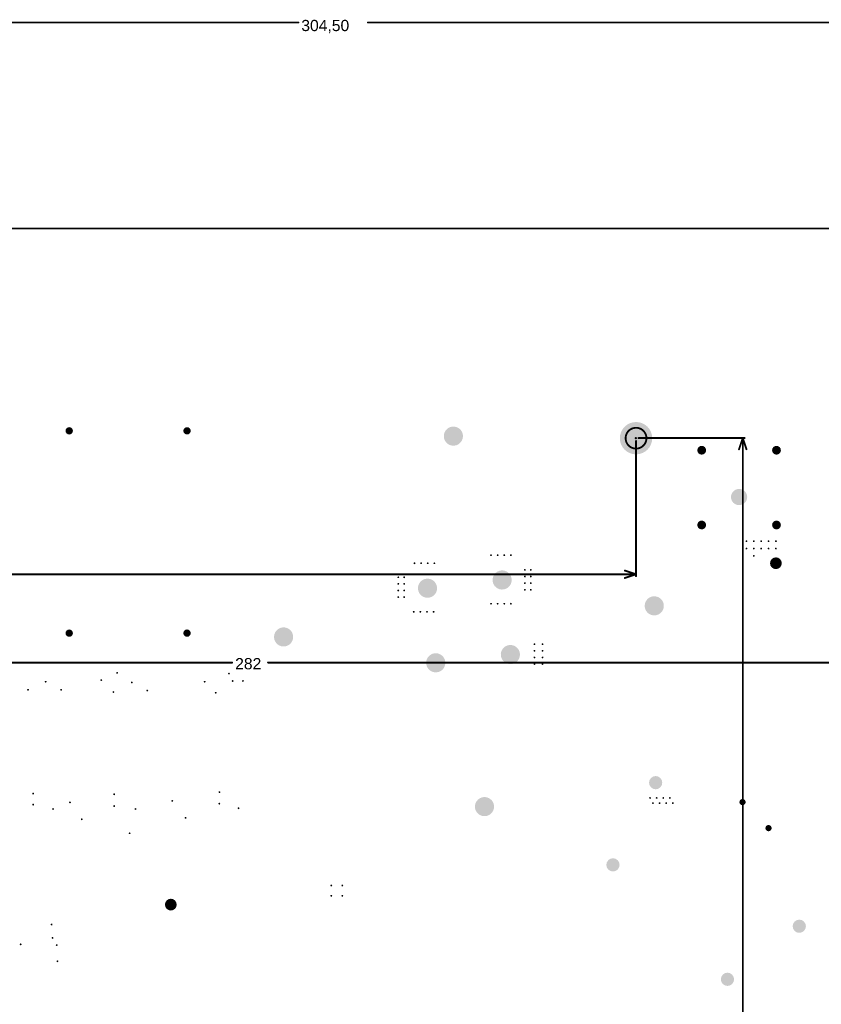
# Model space of a CAD drawing. Header units: inches. Extents: x -0.1 to 14.1, y -0.4 to 13.9.
# Tile 14 of 16: x 4.3 to 8.6, y 8.6 to 13.9. Entities that reach past the tile are written whole.
import ezdxf

# ---------------------------------------------------------------- set-up
doc = ezdxf.new("R2010")
doc.units = ezdxf.units.IN
doc.header["$MEASUREMENT"] = 0
for name, color, linetype in [('Mechanical32', 56, 'Continuous'), ('PadHoleLayer', 156, 'Continuous'), ('ViaHoleLayer', 16, 'Continuous')]:
    doc.layers.add(name, color=color, linetype=linetype)
doc.styles.add('Arial', font='txt', dxfattribs={"height": 0.2})

# ---------------------------------------------------------------- blocks, each defined once
blk = doc.blocks.new('K_______5011_7')
at = {"layer": 'PadHoleLayer'}
h = blk.add_hatch(color=156, dxfattribs=at)
edge = h.paths.add_edge_path()
edge.add_arc((0, 0), 0.0315, 0, 360)
blk = doc.blocks.new('FP_B181178_V0_D6937_PTH8_MFG_48')
at = {"layer": 'PadHoleLayer'}
h = blk.add_hatch(color=156, dxfattribs=at)
edge = h.paths.add_edge_path()
edge.add_arc((-0.1693, 0.9803), 0.0512, 0, 360)
h = blk.add_hatch(color=156, dxfattribs=at)
edge = h.paths.add_edge_path()
edge.add_arc((0.1575, 0.2362), 0.0512, 0, 360)
h = blk.add_hatch(color=156, dxfattribs=at)
edge = h.paths.add_edge_path()
edge.add_arc((0.9803, 0.1693), 0.0512, 0, 360)
h = blk.add_hatch(color=156, dxfattribs=at)
edge = h.paths.add_edge_path()
edge.add_arc((-0.2362, 0.1575), 0.0512, 0, 360)
h = blk.add_hatch(color=156, dxfattribs=at)
edge = h.paths.add_edge_path()
edge.add_arc((-0.9803, -0.1693), 0.0512, 0, 360)
h = blk.add_hatch(color=156, dxfattribs=at)
edge = h.paths.add_edge_path()
edge.add_arc((0.2362, -0.1575), 0.0512, 0, 360)
h = blk.add_hatch(color=156, dxfattribs=at)
edge = h.paths.add_edge_path()
edge.add_arc((-0.1575, -0.2362), 0.0512, 0, 360)
h = blk.add_hatch(color=156, dxfattribs=at)
edge = h.paths.add_edge_path()
edge.add_arc((0.1693, -0.9803), 0.0512, 0, 360)
blk = doc.blocks.new('FP_FTR_K3AB012W_WG_PTH_RELAY_30MM1_15MM7_MFG_51')
at = {"layer": 'PadHoleLayer'}
h = blk.add_hatch(color=156, dxfattribs=at)
edge = h.paths.add_edge_path()
edge.add_arc((-0.4724, 0.2264), 0.0354, 0, 360)
h = blk.add_hatch(color=156, dxfattribs=at)
edge = h.paths.add_edge_path()
edge.add_arc((0.3937, 0.2264), 0.0354, 0, 360)
h = blk.add_hatch(color=156, dxfattribs=at)
edge = h.paths.add_edge_path()
edge.add_arc((-0.5433, -0.2461), 0.0354, 0, 360)
h = blk.add_hatch(color=156, dxfattribs=at)
edge = h.paths.add_edge_path()
edge.add_arc((0.5433, -0.2461), 0.0354, 0, 360)
blk = doc.blocks.new('FP_9774030960R_SPACER_MFG_B_728')
at = {"layer": 'PadHoleLayer'}
h = blk.add_hatch(color=156, dxfattribs=at)
edge = h.paths.add_edge_path()
edge.add_arc((0, 0), 0.0866, 0, 360)
blk = doc.blocks.new('K_______5011_831')
at = {"layer": 'PadHoleLayer'}
h = blk.add_hatch(color=156, dxfattribs=at)
edge = h.paths.add_edge_path()
edge.add_arc((0, 0), 0.0315, 0, 360)
blk = doc.blocks.new('FP_PTCEL13R600LBE_RADIAL_MFG_945')
at = {"layer": 'PadHoleLayer'}
h = blk.add_hatch(color=156, dxfattribs=at)
edge = h.paths.add_edge_path()
edge.add_arc((-0.0984, 0), 0.0167, 0, 360)
h = blk.add_hatch(color=156, dxfattribs=at)
edge = h.paths.add_edge_path()
edge.add_arc((0.0984, 0), 0.0167, 0, 360)
blk = doc.blocks.new('FP_FCR7350N_CONN_BANANA_JACK_MFG_1029')
at = {"layer": 'PadHoleLayer'}
h = blk.add_hatch(color=156, dxfattribs=at)
edge = h.paths.add_edge_path()
edge.add_arc((0.1827, 0.2), 0.0236, 0, 360)
h = blk.add_hatch(color=156, dxfattribs=at)
edge = h.paths.add_edge_path()
edge.add_arc((0.5827, 0.2), 0.0236, 0, 360)
h = blk.add_hatch(color=156, dxfattribs=at)
edge = h.paths.add_edge_path()
edge.add_arc((0.4331, 0), 0.0433, 0, 360)
h = blk.add_hatch(color=156, dxfattribs=at)
edge = h.paths.add_edge_path()
edge.add_arc((0.1827, -0.2), 0.0236, 0, 360)
h = blk.add_hatch(color=156, dxfattribs=at)
edge = h.paths.add_edge_path()
edge.add_arc((0.5827, -0.2), 0.0236, 0, 360)
blk = doc.blocks.new('FP_R523R447050P1M_RADIAL_MFG_1148')
at = {"layer": 'PadHoleLayer'}
h = blk.add_hatch(color=156, dxfattribs=at)
edge = h.paths.add_edge_path()
edge.add_arc((-0.5413, 0), 0.0197, 0, 360)
h = blk.add_hatch(color=156, dxfattribs=at)
edge = h.paths.add_edge_path()
edge.add_arc((0.5413, 0), 0.0197, 0, 360)
blk = doc.blocks.new('FP_R523R447050P1M_RADIAL_MFG_1149')
at = {"layer": 'PadHoleLayer'}
h = blk.add_hatch(color=156, dxfattribs=at)
edge = h.paths.add_edge_path()
edge.add_arc((-0.5413, 0), 0.0197, 0, 360)
h = blk.add_hatch(color=156, dxfattribs=at)
edge = h.paths.add_edge_path()
edge.add_arc((0.5413, 0), 0.0197, 0, 360)

msp = doc.modelspace()

# ---------------------------------------------------------------- hatches: boundary and pattern name
at = {"layer": 'ViaHoleLayer'}
h = msp.add_hatch(color=16, dxfattribs=at)
edge = h.paths.add_edge_path()
edge.add_arc((8.189, 11.1024), 0.005, 0, 360)
h = msp.add_hatch(color=16, dxfattribs=at)
edge = h.paths.add_edge_path()
edge.add_arc((8.189, 11.063), 0.005, 0, 360)
h = msp.add_hatch(color=16, dxfattribs=at)
edge = h.paths.add_edge_path()
edge.add_arc((8.2283, 11.1024), 0.005, 0, 360)
h = msp.add_hatch(color=16, dxfattribs=at)
edge = h.paths.add_edge_path()
edge.add_arc((8.2283, 11.063), 0.005, 0, 360)
h = msp.add_hatch(color=16, dxfattribs=at)
edge = h.paths.add_edge_path()
edge.add_arc((8.2677, 11.1024), 0.005, 0, 360)
h = msp.add_hatch(color=16, dxfattribs=at)
edge = h.paths.add_edge_path()
edge.add_arc((8.2677, 11.063), 0.005, 0, 360)
h = msp.add_hatch(color=16, dxfattribs=at)
edge = h.paths.add_edge_path()
edge.add_arc((8.3071, 11.1024), 0.005, 0, 360)
h = msp.add_hatch(color=16, dxfattribs=at)
edge = h.paths.add_edge_path()
edge.add_arc((8.3071, 11.063), 0.005, 0, 360)
h = msp.add_hatch(color=16, dxfattribs=at)
edge = h.paths.add_edge_path()
edge.add_arc((8.3465, 11.1024), 0.005, 0, 360)
h = msp.add_hatch(color=16, dxfattribs=at)
edge = h.paths.add_edge_path()
edge.add_arc((8.3465, 11.063), 0.005, 0, 360)
h = msp.add_hatch(color=16, dxfattribs=at)
edge = h.paths.add_edge_path()
edge.add_arc((6.8228, 11.0276), 0.005, 0, 360)
h = msp.add_hatch(color=16, dxfattribs=at)
edge = h.paths.add_edge_path()
edge.add_arc((6.8583, 11.0276), 0.005, 0, 360)
h = msp.add_hatch(color=16, dxfattribs=at)
edge = h.paths.add_edge_path()
edge.add_arc((6.8937, 11.0276), 0.005, 0, 360)
h = msp.add_hatch(color=16, dxfattribs=at)
edge = h.paths.add_edge_path()
edge.add_arc((6.9291, 11.0276), 0.005, 0, 360)
h = msp.add_hatch(color=16, dxfattribs=at)
edge = h.paths.add_edge_path()
edge.add_arc((8.2283, 11.0236), 0.005, 0, 360)
h = msp.add_hatch(color=16, dxfattribs=at)
edge = h.paths.add_edge_path()
edge.add_arc((6.4134, 10.9843), 0.005, 0, 360)
h = msp.add_hatch(color=16, dxfattribs=at)
edge = h.paths.add_edge_path()
edge.add_arc((6.4488, 10.9843), 0.005, 0, 360)
h = msp.add_hatch(color=16, dxfattribs=at)
edge = h.paths.add_edge_path()
edge.add_arc((6.4843, 10.9843), 0.005, 0, 360)
h = msp.add_hatch(color=16, dxfattribs=at)
edge = h.paths.add_edge_path()
edge.add_arc((6.5197, 10.9843), 0.005, 0, 360)
h = msp.add_hatch(color=16, dxfattribs=at)
edge = h.paths.add_edge_path()
edge.add_arc((6.3268, 10.9094), 0.005, 0, 360)
h = msp.add_hatch(color=16, dxfattribs=at)
edge = h.paths.add_edge_path()
edge.add_arc((6.3583, 10.9094), 0.005, 0, 360)
h = msp.add_hatch(color=16, dxfattribs=at)
edge = h.paths.add_edge_path()
edge.add_arc((7.0039, 10.9488), 0.005, 0, 360)
h = msp.add_hatch(color=16, dxfattribs=at)
edge = h.paths.add_edge_path()
edge.add_arc((7.0039, 10.9134), 0.005, 0, 360)
h = msp.add_hatch(color=16, dxfattribs=at)
edge = h.paths.add_edge_path()
edge.add_arc((7.0354, 10.9488), 0.005, 0, 360)
h = msp.add_hatch(color=16, dxfattribs=at)
edge = h.paths.add_edge_path()
edge.add_arc((7.0354, 10.9134), 0.005, 0, 360)
h = msp.add_hatch(color=16, dxfattribs=at)
edge = h.paths.add_edge_path()
edge.add_arc((6.3268, 10.874), 0.005, 0, 360)
h = msp.add_hatch(color=16, dxfattribs=at)
edge = h.paths.add_edge_path()
edge.add_arc((6.3583, 10.874), 0.005, 0, 360)
h = msp.add_hatch(color=16, dxfattribs=at)
edge = h.paths.add_edge_path()
edge.add_arc((7.0039, 10.878), 0.005, 0, 360)
h = msp.add_hatch(color=16, dxfattribs=at)
edge = h.paths.add_edge_path()
edge.add_arc((7.0354, 10.878), 0.005, 0, 360)
h = msp.add_hatch(color=16, dxfattribs=at)
edge = h.paths.add_edge_path()
edge.add_arc((6.3268, 10.8386), 0.005, 0, 360)
h = msp.add_hatch(color=16, dxfattribs=at)
edge = h.paths.add_edge_path()
edge.add_arc((6.3268, 10.8031), 0.005, 0, 360)
h = msp.add_hatch(color=16, dxfattribs=at)
edge = h.paths.add_edge_path()
edge.add_arc((6.3583, 10.8386), 0.005, 0, 360)
h = msp.add_hatch(color=16, dxfattribs=at)
edge = h.paths.add_edge_path()
edge.add_arc((6.3583, 10.8031), 0.005, 0, 360)
h = msp.add_hatch(color=16, dxfattribs=at)
edge = h.paths.add_edge_path()
edge.add_arc((7.0039, 10.8425), 0.005, 0, 360)
h = msp.add_hatch(color=16, dxfattribs=at)
edge = h.paths.add_edge_path()
edge.add_arc((7.0354, 10.8425), 0.005, 0, 360)
h = msp.add_hatch(color=16, dxfattribs=at)
edge = h.paths.add_edge_path()
edge.add_arc((6.8228, 10.7677), 0.005, 0, 360)
h = msp.add_hatch(color=16, dxfattribs=at)
edge = h.paths.add_edge_path()
edge.add_arc((6.8583, 10.7677), 0.005, 0, 360)
h = msp.add_hatch(color=16, dxfattribs=at)
edge = h.paths.add_edge_path()
edge.add_arc((6.8937, 10.7677), 0.005, 0, 360)
h = msp.add_hatch(color=16, dxfattribs=at)
edge = h.paths.add_edge_path()
edge.add_arc((6.9291, 10.7677), 0.005, 0, 360)
h = msp.add_hatch(color=16, dxfattribs=at)
edge = h.paths.add_edge_path()
edge.add_arc((6.4094, 10.7244), 0.005, 0, 360)
h = msp.add_hatch(color=16, dxfattribs=at)
edge = h.paths.add_edge_path()
edge.add_arc((6.4449, 10.7244), 0.005, 0, 360)
h = msp.add_hatch(color=16, dxfattribs=at)
edge = h.paths.add_edge_path()
edge.add_arc((6.4803, 10.7244), 0.005, 0, 360)
h = msp.add_hatch(color=16, dxfattribs=at)
edge = h.paths.add_edge_path()
edge.add_arc((6.5157, 10.7244), 0.005, 0, 360)
h = msp.add_hatch(color=16, dxfattribs=at)
edge = h.paths.add_edge_path()
edge.add_arc((7.0551, 10.5512), 0.005, 0, 360)
h = msp.add_hatch(color=16, dxfattribs=at)
edge = h.paths.add_edge_path()
edge.add_arc((7.0984, 10.5512), 0.005, 0, 360)
h = msp.add_hatch(color=16, dxfattribs=at)
edge = h.paths.add_edge_path()
edge.add_arc((7.0551, 10.5157), 0.005, 0, 360)
h = msp.add_hatch(color=16, dxfattribs=at)
edge = h.paths.add_edge_path()
edge.add_arc((7.0551, 10.4803), 0.005, 0, 360)
h = msp.add_hatch(color=16, dxfattribs=at)
edge = h.paths.add_edge_path()
edge.add_arc((7.0984, 10.5157), 0.005, 0, 360)
h = msp.add_hatch(color=16, dxfattribs=at)
edge = h.paths.add_edge_path()
edge.add_arc((7.0984, 10.4803), 0.005, 0, 360)
h = msp.add_hatch(color=16, dxfattribs=at)
edge = h.paths.add_edge_path()
edge.add_arc((7.0551, 10.4449), 0.005, 0, 360)
h = msp.add_hatch(color=16, dxfattribs=at)
edge = h.paths.add_edge_path()
edge.add_arc((7.0984, 10.4449), 0.005, 0, 360)
h = msp.add_hatch(color=16, dxfattribs=at)
edge = h.paths.add_edge_path()
edge.add_arc((4.8228, 10.3976), 0.005, 0, 360)
h = msp.add_hatch(color=16, dxfattribs=at)
edge = h.paths.add_edge_path()
edge.add_arc((5.4213, 10.3937), 0.005, 0, 360)
h = msp.add_hatch(color=16, dxfattribs=at)
edge = h.paths.add_edge_path()
edge.add_arc((4.4409, 10.3504), 0.005, 0, 360)
h = msp.add_hatch(color=16, dxfattribs=at)
edge = h.paths.add_edge_path()
edge.add_arc((4.7385, 10.359), 0.005, 0, 360)
h = msp.add_hatch(color=16, dxfattribs=at)
edge = h.paths.add_edge_path()
edge.add_arc((4.9016, 10.3465), 0.005, 0, 360)
h = msp.add_hatch(color=16, dxfattribs=at)
edge = h.paths.add_edge_path()
edge.add_arc((5.2913, 10.3504), 0.005, 0, 360)
h = msp.add_hatch(color=16, dxfattribs=at)
edge = h.paths.add_edge_path()
edge.add_arc((5.4409, 10.3543), 0.005, 0, 360)
h = msp.add_hatch(color=16, dxfattribs=at)
edge = h.paths.add_edge_path()
edge.add_arc((5.4961, 10.3543), 0.005, 0, 360)
h = msp.add_hatch(color=16, dxfattribs=at)
edge = h.paths.add_edge_path()
edge.add_arc((4.3465, 10.3071), 0.005, 0, 360)
h = msp.add_hatch(color=16, dxfattribs=at)
edge = h.paths.add_edge_path()
edge.add_arc((4.5236, 10.3071), 0.005, 0, 360)
h = msp.add_hatch(color=16, dxfattribs=at)
edge = h.paths.add_edge_path()
edge.add_arc((4.8031, 10.2953), 0.005, 0, 360)
h = msp.add_hatch(color=16, dxfattribs=at)
edge = h.paths.add_edge_path()
edge.add_arc((4.9843, 10.3031), 0.005, 0, 360)
h = msp.add_hatch(color=16, dxfattribs=at)
edge = h.paths.add_edge_path()
edge.add_arc((5.3504, 10.2913), 0.005, 0, 360)
h = msp.add_hatch(color=16, dxfattribs=at)
edge = h.paths.add_edge_path()
edge.add_arc((4.374, 9.752), 0.005, 0, 360)
h = msp.add_hatch(color=16, dxfattribs=at)
edge = h.paths.add_edge_path()
edge.add_arc((4.8071, 9.748), 0.005, 0, 360)
h = msp.add_hatch(color=16, dxfattribs=at)
edge = h.paths.add_edge_path()
edge.add_arc((5.3701, 9.7598), 0.005, 0, 360)
h = msp.add_hatch(color=16, dxfattribs=at)
edge = h.paths.add_edge_path()
edge.add_arc((4.374, 9.6929), 0.005, 0, 360)
h = msp.add_hatch(color=16, dxfattribs=at)
edge = h.paths.add_edge_path()
edge.add_arc((4.5709, 9.7047), 0.005, 0, 360)
h = msp.add_hatch(color=16, dxfattribs=at)
edge = h.paths.add_edge_path()
edge.add_arc((5.1181, 9.7126), 0.005, 0, 360)
h = msp.add_hatch(color=16, dxfattribs=at)
edge = h.paths.add_edge_path()
edge.add_arc((5.3695, 9.6977), 0.005, 0, 360)
h = msp.add_hatch(color=16, dxfattribs=at)
edge = h.paths.add_edge_path()
edge.add_arc((7.6732, 9.7283), 0.005, 0, 360)
h = msp.add_hatch(color=16, dxfattribs=at)
edge = h.paths.add_edge_path()
edge.add_arc((7.689, 9.7008), 0.005, 0, 360)
h = msp.add_hatch(color=16, dxfattribs=at)
edge = h.paths.add_edge_path()
edge.add_arc((7.7087, 9.7283), 0.005, 0, 360)
h = msp.add_hatch(color=16, dxfattribs=at)
edge = h.paths.add_edge_path()
edge.add_arc((7.7244, 9.7008), 0.005, 0, 360)
h = msp.add_hatch(color=16, dxfattribs=at)
edge = h.paths.add_edge_path()
edge.add_arc((7.7441, 9.7283), 0.005, 0, 360)
h = msp.add_hatch(color=16, dxfattribs=at)
edge = h.paths.add_edge_path()
edge.add_arc((7.7598, 9.7008), 0.005, 0, 360)
h = msp.add_hatch(color=16, dxfattribs=at)
edge = h.paths.add_edge_path()
edge.add_arc((7.7795, 9.7283), 0.005, 0, 360)
h = msp.add_hatch(color=16, dxfattribs=at)
edge = h.paths.add_edge_path()
edge.add_arc((7.7953, 9.7008), 0.005, 0, 360)
h = msp.add_hatch(color=16, dxfattribs=at)
edge = h.paths.add_edge_path()
edge.add_arc((4.4803, 9.6693), 0.005, 0, 360)
h = msp.add_hatch(color=16, dxfattribs=at)
edge = h.paths.add_edge_path()
edge.add_arc((4.8071, 9.685), 0.005, 0, 360)
h = msp.add_hatch(color=16, dxfattribs=at)
edge = h.paths.add_edge_path()
edge.add_arc((4.9213, 9.6693), 0.005, 0, 360)
h = msp.add_hatch(color=16, dxfattribs=at)
edge = h.paths.add_edge_path()
edge.add_arc((5.4724, 9.6732), 0.005, 0, 360)
h = msp.add_hatch(color=16, dxfattribs=at)
edge = h.paths.add_edge_path()
edge.add_arc((4.6339, 9.6142), 0.005, 0, 360)
h = msp.add_hatch(color=16, dxfattribs=at)
edge = h.paths.add_edge_path()
edge.add_arc((5.189, 9.622), 0.005, 0, 360)
h = msp.add_hatch(color=16, dxfattribs=at)
edge = h.paths.add_edge_path()
edge.add_arc((4.8898, 9.5394), 0.005, 0, 360)
h = msp.add_hatch(color=16, dxfattribs=at)
edge = h.paths.add_edge_path()
edge.add_arc((5.9685, 9.2598), 0.005, 0, 360)
h = msp.add_hatch(color=16, dxfattribs=at)
edge = h.paths.add_edge_path()
edge.add_arc((6.0276, 9.2598), 0.005, 0, 360)
h = msp.add_hatch(color=16, dxfattribs=at)
edge = h.paths.add_edge_path()
edge.add_arc((5.9685, 9.2047), 0.005, 0, 360)
h = msp.add_hatch(color=16, dxfattribs=at)
edge = h.paths.add_edge_path()
edge.add_arc((6.0276, 9.2047), 0.005, 0, 360)
h = msp.add_hatch(color=16, dxfattribs=at)
edge = h.paths.add_edge_path()
edge.add_arc((4.4724, 9.0512), 0.005, 0, 360)
h = msp.add_hatch(color=16, dxfattribs=at)
edge = h.paths.add_edge_path()
edge.add_arc((4.4777, 8.9793), 0.005, 0, 360)
h = msp.add_hatch(color=16, dxfattribs=at)
edge = h.paths.add_edge_path()
edge.add_arc((4.3071, 8.9449), 0.005, 0, 360)
h = msp.add_hatch(color=16, dxfattribs=at)
edge = h.paths.add_edge_path()
edge.add_arc((4.5, 8.9409), 0.005, 0, 360)
h = msp.add_hatch(color=16, dxfattribs=at)
edge = h.paths.add_edge_path()
edge.add_arc((4.5039, 8.8543), 0.005, 0, 360)

# ---------------------------------------------------------------- linework, layer by layer
at = {"layer": 'Mechanical32'}
for points in [[(0, 13.878, 0.01, 0.01, 0), (5.7921, 13.878, 0.01, 0.01, 0)], [(6.164, 13.878, 0.01, 0.01, 0), (11.9882, 13.878, 0.01, 0.01, 0)], [(0, 12.7756, 0.01, 0.01, 0), (11.9882, 12.7756, 0.01, 0.01, 0)], [(7.6116, 11.6543, 0.01, 0.01, 0), (8.1793, 11.6543, 0.01, 0.01, 0)], [(8.1493, 11.5943, 0.01, 0.01, 0), (8.1693, 11.6543, 0.01, 0.01, 0)], [(8.1693, 11.6543, 0.01, 0.01, 0), (8.1893, 11.5943, 0.01, 0.01, 0)], [(8.1693, 5.9071, 0.01, 0.01, 0), (8.1693, 11.6543, 0.01, 0.01, 0)], [(7.5984, 10.9152, 0.01, 0.01, 0), (7.5984, 11.6386, 0.01, 0.01, 0)], [(3.8742, 10.9252, 0.01, 0.01, 0), (7.5984, 10.9252, 0.01, 0.01, 0)], [(7.5384, 10.9452, 0.01, 0.01, 0), (7.5984, 10.9252, 0.01, 0.01, 0)], [(7.5384, 10.9052, 0.01, 0.01, 0), (7.5984, 10.9252, 0.01, 0.01, 0)], [(0, 10.4528, 0.01, 0.01, 0), (5.4384, 10.4528, 0.01, 0.01, 0)], [(5.6303, 10.4528, 0.01, 0.01, 0), (11.1007, 10.4528, 0.01, 0.01, 0)]]:
    msp.add_lwpolyline(points, format="xyseb", dxfattribs=at)
for points in [[(5.7896, 13.878, 0.005, 0.005, 1), (5.7946, 13.878, 0.005, 0.005, 1)], [(6.1615, 13.878, 0.005, 0.005, 1), (6.1665, 13.878, 0.005, 0.005, 1)], [(7.6541, 11.6535, 0.00984, 0.00984, 1), (7.5427, 11.6535, 0.00984, 0.00984, 1)], [(7.5403, 11.6535, 0.00492, 0.00492, 1), (7.5452, 11.6535, 0.00492, 0.00492, 1)], [(7.5984, 11.6535, 0.00984, 0.00984, 1), (7.5964, 11.6535, 0.00984, 0.00984, 1)], [(7.594, 11.6535, 0.00492, 0.00492, 1), (7.5989, 11.6535, 0.00492, 0.00492, 1)], [(7.596, 11.6535, 0.00492, 0.00492, 1), (7.6009, 11.6535, 0.00492, 0.00492, 1)], [(7.6091, 11.6543, 0.005, 0.005, 1), (7.6141, 11.6543, 0.005, 0.005, 1)], [(7.6516, 11.6535, 0.00492, 0.00492, 1), (7.6566, 11.6535, 0.00492, 0.00492, 1)], [(8.1668, 11.6543, 0.005, 0.005, 1), (8.1718, 11.6543, 0.005, 0.005, 1)], [(8.1668, 11.6543, 0.005, 0.005, 1), (8.1718, 11.6543, 0.005, 0.005, 1)], [(8.1668, 11.6543, 0.005, 0.005, 1), (8.1718, 11.6543, 0.005, 0.005, 1)], [(8.1768, 11.6543, 0.005, 0.005, 1), (8.1818, 11.6543, 0.005, 0.005, 1)], [(7.5959, 11.6386, 0.005, 0.005, 1), (7.6009, 11.6386, 0.005, 0.005, 1)], [(8.1468, 11.5943, 0.005, 0.005, 1), (8.1518, 11.5943, 0.005, 0.005, 1)], [(8.1868, 11.5943, 0.005, 0.005, 1), (8.1918, 11.5943, 0.005, 0.005, 1)], [(7.5359, 10.9452, 0.005, 0.005, 1), (7.5409, 10.9452, 0.005, 0.005, 1)], [(7.5359, 10.9052, 0.005, 0.005, 1), (7.5409, 10.9052, 0.005, 0.005, 1)], [(7.5959, 10.9252, 0.005, 0.005, 1), (7.6009, 10.9252, 0.005, 0.005, 1)], [(7.5959, 10.9252, 0.005, 0.005, 1), (7.6009, 10.9252, 0.005, 0.005, 1)], [(7.5959, 10.9252, 0.005, 0.005, 1), (7.6009, 10.9252, 0.005, 0.005, 1)], [(7.5959, 10.9152, 0.005, 0.005, 1), (7.6009, 10.9152, 0.005, 0.005, 1)], [(5.4359, 10.4528, 0.005, 0.005, 1), (5.4409, 10.4528, 0.005, 0.005, 1)], [(5.6278, 10.4528, 0.005, 0.005, 1), (5.6328, 10.4528, 0.005, 0.005, 1)]]:
    msp.add_lwpolyline(points, format="xyseb", close=True, dxfattribs=at)

# ---------------------------------------------------------------- block references
for name, p, rotation in [('FP_B181178_V0_D6937_PTH8_MFG_48', (6.7047, 10.6732), 175), ('FP_R523R447050P1M_RADIAL_MFG_1148', (4.5669, 11.1516), 90), ('FP_R523R447050P1M_RADIAL_MFG_1149', (5.1969, 11.1516), 90), ('FP_9774030960R_SPACER_MFG_B_728', (7.5984, 11.6535), 180), ('FP_FCR7350N_CONN_BANANA_JACK_MFG_1029', (8.1496, 11.7717), 270), ('FP_FTR_K3AB012W_WG_PTH_RELAY_30MM1_15MM7_MFG_51', (7.9134, 9.252), 135), ('FP_PTCEL13R600LBE_RADIAL_MFG_945', (8.2375, 9.6365), 315)]:
    msp.add_blockref(name, p, dxfattribs=dict(rotation=rotation))
for name, p in [('K_______5011_831', (8.3465, 10.9843)), ('K_______5011_7', (5.1102, 9.1575))]:
    msp.add_blockref(name, p)

# ---------------------------------------------------------------- texts
at = {"layer": 'Mechanical32', "style": 'Arial'}
for s, p in [('304,50', (5.8081, 13.832)), ('282', (5.4544, 10.4168))]:
    msp.add_text(s, height=0.06, dxfattribs=at).set_placement(p)

doc.saveas('drawing.dxf')
